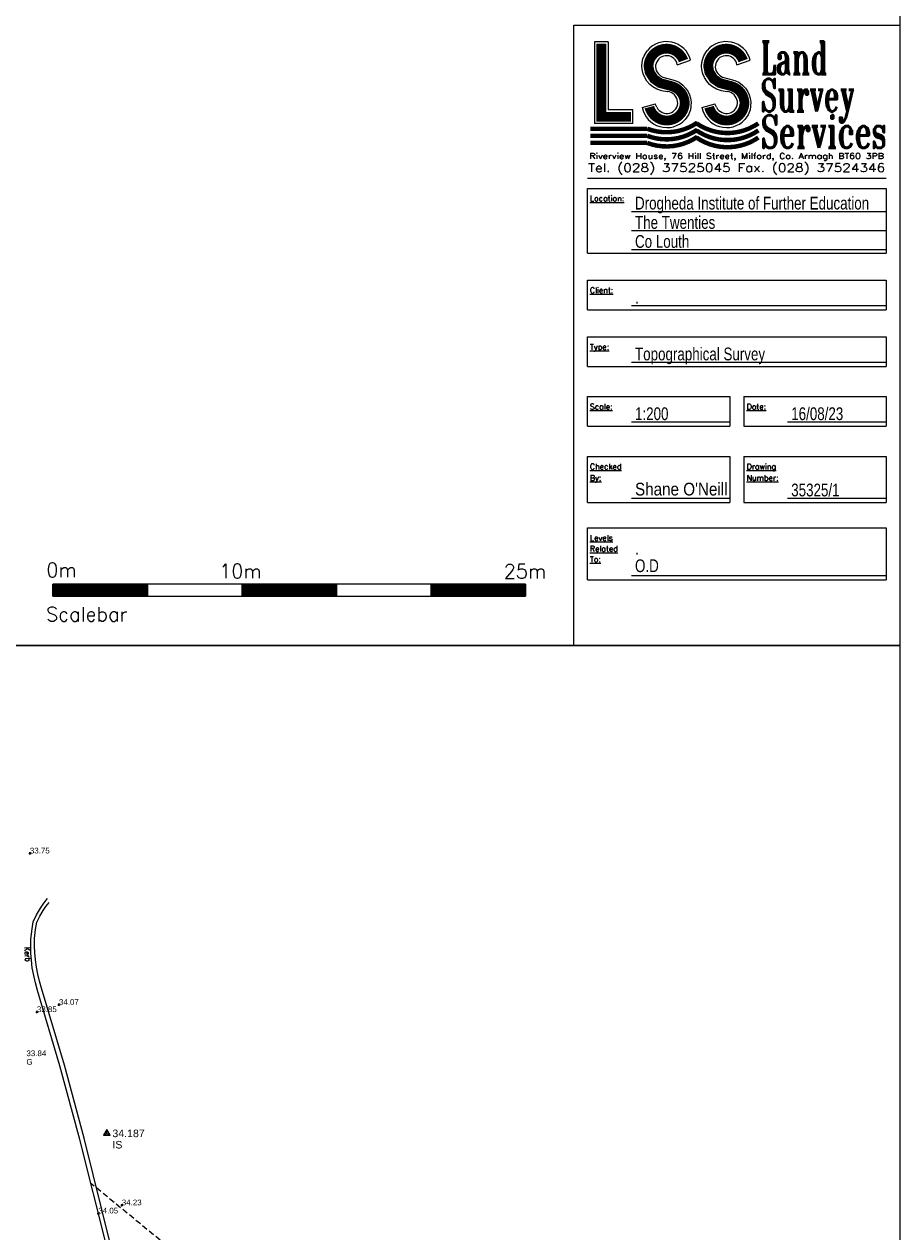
# Model space of a CAD drawing. Extents: x 708194 to 708420, y 776576 to 776889.
# Tile 24 of 30: x 708374 to 708420, y 776701 to 776765. Entities that reach past the tile are written whole.
import ezdxf
from ezdxf.enums import TextEntityAlignment as Align

# ---------------------------------------------------------------- set-up
doc = ezdxf.new("R2010")
doc.units = 0
doc.header["$LTSCALE"] = 0.15
doc.header["$MEASUREMENT"] = 0
doc.linetypes.add('Dashed', pattern=[3, 2, -1])
doc.layers.get('0').update_dxf_attribs({"linetype": 'CONTINUOUS'})
for name, color, linetype in [('Concrete', 7, 'Dashed'), ('Gulley', 4, 'CONTINUOUS'), ('Kerb', 30, 'CONTINUOUS'), ('Levels', 7, 'CONTINUOUS'), ('SCALEBAR', 7, 'CONTINUOUS'), ('Survey Stations', 1, 'CONTINUOUS'), ('Text', 2, 'CONTINUOUS'), ('TITLE', 7, 'CONTINUOUS'), ('Top of Kerb Line', 2, 'CONTINUOUS')]:
    doc.layers.add(name, color=color, linetype=linetype)
doc.styles.add('AR', font='arial.ttf', dxfattribs={"width": 0.75, "height": 0.9})
doc.styles.add('Default', font='arial.ttf')
doc.styles.add('NORMAL', font='simplex')
doc.styles.add('ROMAND', font='romand', dxfattribs={"oblique": 10, "height": 0.3})
doc.styles.add('ROMANT', font='romant', dxfattribs={"height": 0.6})
doc.styles.get("Standard").update_dxf_attribs({"font": 'ROMANS.SHX', "width": 0.8, "height": 0.3})
doc.styles.add('Station Text', font='arial.ttf')

# ---------------------------------------------------------------- blocks, each defined once
blk = doc.blocks.new('PT_STATION')
at = {"color": 0, "linetype": 'Continuous', "flags": 128}
for points in [[(0, 0.5), (-0.433, -0.25)], [(-0.433, -0.25), (0, 0), (0, 0.5)], [(0.433, -0.25), (0, 0.5)], [(0, 0), (0.433, -0.25)], [(-0.433, -0.25), (0.433, -0.25)]]:
    blk.add_lwpolyline(points, dxfattribs=at)
blk = doc.blocks.new('PT_PLUS')
at = {"color": 0, "linetype": 'Continuous', "flags": 128}
for points in [[(-0.5, 0), (0.5, 0)], [(0, -0.5), (0, 0.5)]]:
    blk.add_lwpolyline(points, dxfattribs=at)
blk = doc.blocks.new('a0-200')
at = {"layer": 'TITLE'}
blk.add_lwpolyline([(0, 0), (0, 156.6), (226.2, 156.6), (226.2, 0), (0, 0)], dxfattribs=at)
blk = doc.blocks.new('tblkn')
at = {"layer": 'TITLE'}
for p, q in [((-22.989, 43.747), (0, 43.747)), ((-22.989, 0), (-22.989, 43.747)), ((0, 43.747), (0, 0)), ((-21.535, 42.568), (-21.535, 36.796)), ((-20.572, 42.568), (-21.535, 42.568)), ((-20.572, 42.568), (-20.572, 37.759)), ((-15.696, 40.946), (-14.755, 41.279)), ((-11.486, 40.946), (-10.545, 41.279)), ((-16.852, 39.59), (-15.821, 39.511)), ((-12.642, 39.59), (-11.611, 39.511)), ((-18.817, 37.759), (-20.572, 37.759)), ((-18.817, 36.796), (-18.817, 37.759)), ((-18.172, 37.942), (-17.236, 38.199)), ((-13.962, 37.942), (-13.026, 38.199)), ((-18.817, 36.796), (-21.535, 36.796)), ((-22.016, 32.96), (-0.973, 32.96)), ((-22.016, 32.229), (-0.973, 32.229)), ((-22.016, 27.666), (-22.016, 32.229)), ((-0.973, 32.229), (-0.973, 27.666)), ((-18.931, 30.61), (-0.973, 30.61)), ((-18.931, 29.26), (-0.973, 29.26)), ((-22.016, 27.666), (-0.973, 27.666)), ((-18.931, 27.91), (-0.973, 27.91)), ((-22.016, 25.764), (-0.973, 25.764)), ((-22.016, 23.671), (-22.016, 25.764)), ((-0.973, 25.764), (-0.973, 23.671)), ((-18.931, 23.971), (-0.973, 23.971)), ((-22.016, 23.671), (-0.973, 23.671)), ((-22.016, 21.769), (-0.973, 21.769)), ((-22.016, 19.676), (-22.016, 21.769)), ((-0.973, 21.769), (-0.973, 19.676)), ((-22.016, 19.676), (-0.973, 19.676)), ((-18.931, 19.976), (-0.973, 19.976)), ((-22.016, 17.557), (-11.987, 17.557)), ((-22.016, 15.464), (-22.016, 17.557)), ((-11.987, 17.557), (-11.987, 15.464)), ((-11.002, 17.557), (-0.973, 17.557)), ((-11.002, 17.557), (-11.002, 15.464)), ((-0.973, 17.557), (-0.973, 15.464)), ((-22.016, 15.464), (-11.987, 15.464)), ((-18.931, 15.764), (-11.987, 15.764)), ((-11.002, 15.464), (-0.973, 15.464)), ((-7.917, 15.764), (-0.973, 15.764)), ((-22.016, 13.337), (-11.987, 13.337)), ((-22.016, 10.087), (-22.016, 13.337)), ((-11.987, 13.337), (-11.987, 10.087)), ((-11.002, 13.337), (-0.973, 13.337)), ((-11.002, 13.337), (-11.002, 10.087)), ((-0.973, 13.337), (-0.973, 10.087)), ((-18.931, 10.387), (-11.987, 10.387)), ((-7.917, 10.387), (-0.973, 10.387)), ((-22.016, 10.087), (-11.987, 10.087)), ((-11.002, 10.087), (-0.973, 10.087)), ((-22.016, 8.302), (-0.973, 8.302)), ((-22.016, 4.636), (-22.016, 8.302)), ((-0.973, 8.302), (-0.973, 4.636)), ((-22.016, 4.636), (-0.973, 4.636)), ((-18.931, 4.936), (-0.973, 4.936)), ((0, 0), (-22.989, 0))]:
    blk.add_line(p, q, dxfattribs=at)
for points, const_width in [([(-21.053, 42.43), (-21.053, 37.277), (-18.955, 37.277)], 0.69), ([(-18.064, 40.818), (-17.755, 40.85)], 0.102), ([(-17.722, 40.844), (-17.645, 40.423), (-17.333, 39.947), (-16.914, 39.655), (-16.109, 39.441)], 0.69), ([(-17.83, 40.909), (-17.643, 40.753)], 0.0565), ([(-13.854, 40.818), (-13.545, 40.85)], 0.102), ([(-13.512, 40.844), (-13.435, 40.423), (-13.123, 39.947), (-12.704, 39.655), (-11.899, 39.441)], 0.69), ([(-13.62, 40.909), (-13.433, 40.753)], 0.0565), ([(-17.821, 36.434), (-21.816, 36.434)], 0.315), ([(-17.821, 35.934), (-21.816, 35.934)], 0.315), ([(-17.821, 35.434), (-21.816, 35.434)], 0.315)]:
    blk.add_lwpolyline(points, dxfattribs=dict(at, const_width=const_width))
for points in [[(-16.408, 39.046), (-16.783, 39.105), (-17.141, 39.225), (-17.412, 39.387), (-17.626, 39.557), (-17.83, 39.779), (-17.992, 40.043), (-18.103, 40.315), (-18.172, 40.614), (-18.188, 40.844), (-18.172, 41.1), (-18.112, 41.364), (-18.027, 41.58), (-17.9, 41.806), (-17.8, 41.954)], [(-12.198, 39.046), (-12.573, 39.105), (-12.931, 39.225), (-13.202, 39.387), (-13.415, 39.557), (-13.62, 39.779), (-13.782, 40.043), (-13.893, 40.315), (-13.962, 40.614), (-13.978, 40.844), (-13.962, 41.1), (-13.902, 41.364), (-13.817, 41.58), (-13.69, 41.806), (-13.589, 41.954)], [(-16.915, 40.193), (-16.915, 40.193), (-16.716, 40.06), (-16.101, 39.902), (-15.853, 39.835), (-15.571, 39.711), (-15.304, 39.512), (-15.105, 39.288), (-14.922, 39.039), (-14.83, 38.831), (-14.756, 38.582), (-14.723, 38.316), (-14.73, 38.025), (-14.772, 37.776), (-14.913, 37.42), (-15.147, 37.074)], [(-12.705, 40.193), (-12.705, 40.193), (-12.506, 40.06), (-11.891, 39.902), (-11.643, 39.835), (-11.361, 39.711), (-11.094, 39.512), (-10.895, 39.288), (-10.712, 39.039), (-10.62, 38.831), (-10.546, 38.582), (-10.513, 38.316), (-10.52, 38.025), (-10.562, 37.776), (-10.703, 37.42), (-10.937, 37.074)], [(-17.128, 37.943), (-17.206, 38.102), (-17.236, 38.199)], [(-12.918, 37.943), (-12.996, 38.102), (-13.026, 38.199)]]:
    blk.add_lwpolyline(points, dxfattribs=at)
for points, const_width in [([(-15.262, 41.239, 0.830422), (-17.722, 40.844)], 0.69), ([(-11.052, 41.239, 0.830422), (-13.512, 40.844)], 0.69), ([(-15.167, 38.248, 0.333025), (-16.109, 39.441)], 0.69), ([(-10.957, 38.248, 0.333025), (-11.899, 39.441)], 0.69), ([(-15.167, 38.248, -0.867628), (-17.66, 37.957)], 0.69), ([(-10.957, 38.248, -0.867628), (-13.45, 37.957)], 0.69), ([(-17.821, 36.434, 0.247108), (-14.279, 36.868)], 0.315), ([(-14.342, 36.815, 0.312889), (-9.976, 36.815)], 0.315), ([(-17.821, 35.934, 0.247108), (-14.279, 36.368)], 0.315), ([(-17.821, 35.434, 0.247108), (-14.279, 35.868)], 0.315), ([(-14.342, 36.315, 0.312889), (-9.976, 36.315)], 0.315), ([(-14.342, 35.815, 0.312889), (-9.976, 35.815)], 0.315)]:
    blk.add_lwpolyline(points, format="xyb", dxfattribs=dict(at, const_width=const_width))
for centre, radius, start, end in [((-16.455, 40.812), 1.764, 15.37366, 139.64848), ((-12.245, 40.812), 1.764, 15.37366, 139.64848), ((-16.455, 40.812), 1.268, 19.72245, 272.39057), ((-12.245, 40.812), 1.268, 19.72245, 272.39057), ((-16.455, 40.812), 0.771, 10.02207, 239.20661), ((-12.245, 40.812), 0.771, 10.02207, 239.20661), ((-16.435, 38.28), 0.771, 205.90519, 86.06912), ((-16.455, 40.812), 1.764, 271.16851, 272.39057), ((-12.225, 38.28), 0.771, 205.90519, 86.06912), ((-12.245, 40.812), 1.764, 271.16851, 272.39057), ((-16.435, 38.28), 1.764, 191.0127, 316.865), ((-12.225, 38.28), 1.764, 191.0127, 316.865)]:
    blk.add_arc(centre, radius, start, end, dxfattribs=at)
for s, height, style, width, p, p2 in [('Land', 2.3, 'ROMANT', 0.538931, (-9.8, 40.275), (-5.078, 40.275)), ('Survey', 2.3, 'ROMANT', 0.524872, (-9.8, 37.652), (-3.189, 37.652)), ('Services', 2.3, 'ROMANT', 0.586754, (-9.8, 35.082), (-0.932, 35.082)), ('Tel. (028) 37525045 Fax. (028) 37524346', 0.6, 'ROMANT', 1.003027, (-21.984, 33.387), (-1.035, 33.387)), ('Riverview House, 76 Hill Street, Milford, Co. Armagh BT60 3PB', 0.4, 'ROMAND', 1.026595, (-21.89, 34.31), (-1.124, 34.31))]:
    blk.add_text(s, height=height, dxfattribs=dict(at, style=style, width=width)).set_placement(p, p2, align=Align.FIT)
at = {"layer": 'TITLE', "style": 'ROMAND'}
for s, p in [('%%uLocation:', (-21.854, 31.322)), ('%%uClient:', (-21.854, 24.847)), ('%%uType:', (-21.854, 20.852)), ('%%uScale:', (-21.854, 16.64)), ('%%uDate:', (-10.802, 16.64)), ('%%uChecked', (-21.854, 12.42)), ('%%uDrawing', (-10.802, 12.42)), ('%%uBy:', (-21.854, 11.618)), ('%%uNumber:', (-10.802, 11.618)), ('%%uLevels', (-21.854, 7.385)), ('%%uRelated', (-21.854, 6.626)), ('%%uTo:', (-21.854, 5.881))]:
    blk.add_text(s, height=0.4, dxfattribs=at).set_placement(p)
at = {"layer": 'TITLE', "style": 'AR', "width": 0.75}
for tag, p in [('LOCATION-1', (-18.674, 30.738)), ('LOCATION-2', (-18.674, 29.376)), ('LOCATION-3', (-18.674, 28.038)), ('CLIENT', (-18.674, 24.1)), ('TOPOGRAPHICAL_SURVEY', (-18.674, 20.105)), ('SCALE', (-18.674, 15.893)), ('DATE', (-7.659, 15.893)), ('DRAWING-NUMBER', (-7.659, 10.516)), ('LEVEL-RELATE', (-18.674, 6.396)), ('LEVEL-RELATE', (-18.674, 5.175))]:
    blk.add_attdef(tag, p, '', height=0.9, dxfattribs=at)
at = {"layer": 'TITLE', "style": 'AR', "width": 0.856952}
blk.add_attdef('CHECKED-BY', text='', height=0.9, dxfattribs=at).set_placement((-18.674, 10.578), (-12.149, 10.578), align=Align.FIT)
blk = doc.blocks.new('scalebar')
at = {"layer": 'SCALEBAR'}
h = blk.add_hatch(dxfattribs=at)
h.set_pattern_fill('ANSI31', color=256, scale=0.5, style=0)
h.set_pattern_definition([(14.036243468, (-105065.588642, -72343.964248), (-0.044194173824, 0.011048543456), [])])
h.paths.add_polyline_path([(0, 0.625), (5, 0.625), (5, 0), (0, 0)])
h = blk.add_hatch(dxfattribs=at)
h.set_pattern_fill('ANSI31', color=256, scale=0.5, style=0)
h.set_pattern_definition([(14.036243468, (-105055.588642, -72343.964248), (-0.044194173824, 0.011048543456), [])])
h.paths.add_polyline_path([(10, 0.625), (15, 0.625), (15, 0), (10, 0)])
h = blk.add_hatch(dxfattribs=at)
h.set_pattern_fill('ANSI31', color=256, scale=0.5, style=0)
h.set_pattern_definition([(14.036243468, (-105045.588642, -72343.964248), (-0.044194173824, 0.011048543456), [])])
h.paths.add_polyline_path([(20, 0.625), (25, 0.625), (25, 0), (20, 0)])
for p, q in [((25, 0.625), (0, 0.625)), ((0, 0.625), (5, 0.625)), ((0, 0.625), (0, 0)), ((0, 0), (0, 0.625)), ((0, 0), (25, 0)), ((5, 0), (0, 0)), ((5, 0.625), (5, 0)), ((5, 0.625), (5, 0)), ((10, 0.625), (10, 0)), ((15, 0.625), (15, 0)), ((20, 0.625), (20, 0)), ((25, 0.625), (25, 0))]:
    blk.add_line(p, q, dxfattribs=at)
at = {"layer": 'SCALEBAR', "style": 'NORMAL'}
for s, p in [('0m', (-0.342, 1.005)), ('10m', (8.795, 0.945)), ('25m', (23.845, 0.934)), ('Scalebar', (-0.356, -1.338))]:
    blk.add_text(s, height=0.7495, dxfattribs=at).set_placement(p)

msp = doc.modelspace()

# ---------------------------------------------------------------- linework, layer by layer
at = {"layer": 'Concrete'}
msp.add_lwpolyline([(708400.176, 776642.439), (708392.037, 776640.119), (708390.919, 776645.745), (708388.955, 776654.753), (708387.255, 776664.123), (708390.181, 776668.687), (708388.359, 776678.443), (708387.18, 776684.383), (708385.743, 776691.178), (708384.097, 776698.502), (708377.653, 776703.789)], dxfattribs=at)
at = {"layer": 'Kerb', "flags": 128}
msp.add_lwpolyline([(708378.502, 776700.435), (708377.067, 776706.102), (708376.017, 776710.012), (708374.838, 776713.993), (708374.723, 776714.384), (708374.629, 776714.78), (708374.557, 776715.181), (708374.506, 776715.585), (708374.479, 776715.956), (708374.47, 776716.327), (708374.479, 776716.699), (708374.542, 776717.243), (708374.593, 776717.611), (708374.778, 776717.988), (708374.994, 776718.349), (708375.172, 776718.602), (708375.366, 776718.844)], dxfattribs=at)
at = {"layer": 'Top of Kerb Line', "flags": 128}
msp.add_lwpolyline([(708378.707, 776700.484), (708377.306, 776706.175), (708376.255, 776710.034), (708375.043, 776714.103), (708374.941, 776714.473), (708374.854, 776714.847), (708374.784, 776715.224), (708374.731, 776715.604), (708374.695, 776715.98), (708374.674, 776716.357), (708374.67, 776716.735), (708374.723, 776717.215), (708374.804, 776717.599), (708374.952, 776717.919), (708375.131, 776718.224), (708375.28, 776718.435), (708375.443, 776718.634)], dxfattribs=at)

# ---------------------------------------------------------------- block references
at = {"layer": 'Levels', "xscale": 0.12, "yscale": 0.12, "zscale": 0.12}
for p in [(708374.428, 776721.233), (708375.967, 776713.231), (708374.801, 776712.846), (708378.047, 776702.199), (708379.29, 776702.63)]:
    msp.add_blockref('PT_PLUS', p, dxfattribs=at)
at = {"layer": 'Survey Stations', "xscale": 0.4, "yscale": 0.4, "zscale": 0.4}
msp.add_blockref('PT_STATION', (708378.492, 776706.433), dxfattribs=at)
at = {"layer": 'Text'}
for name, p in [('a0-200', (708194.236, 776732.226)), ('scalebar', (708375.64, 776734.844)), ('a0-200', (708194.236, 776575.626))]:
    msp.add_blockref(name, p, dxfattribs=at)
ref = msp.add_blockref('tblkn', (708420.436, 776732.226), dxfattribs=dict(at, xscale=0.75, yscale=0.75, zscale=0.75))
ref.add_attrib('LOCATION-1', 'Drogheda Institute of Further Education ', (708406.43, 776755.28), dxfattribs={"layer": 'TITLE', "height": 0.675, "style": 'AR', "width": 0.75})
ref.add_attrib('LOCATION-2', 'The Twenties ', (708406.43, 776754.258), dxfattribs={"layer": 'TITLE', "height": 0.675, "style": 'AR', "width": 0.75})
ref.add_attrib('LOCATION-3', 'Co Louth ', (708406.43, 776753.255), dxfattribs={"layer": 'TITLE', "height": 0.675, "style": 'AR', "width": 0.75})
ref.add_attrib('CLIENT', '.', (708406.43, 776750.301), dxfattribs={"layer": 'TITLE', "height": 0.675, "style": 'AR', "width": 0.75})
ref.add_attrib('SCALE', '1:200', (708406.43, 776744.146), dxfattribs={"layer": 'TITLE', "height": 0.675, "style": 'AR', "width": 0.75})
ref.add_attrib('DATE', '16/08/23', (708414.691, 776744.146), dxfattribs={"layer": 'TITLE', "height": 0.675, "style": 'AR', "width": 0.75})
ref.add_attrib('CHECKED-BY', "Shane O'Neill", dxfattribs={"layer": 'TITLE', "height": 0.675, "style": 'AR', "width": 0.853099}).set_placement((708406.43, 776740.16), (708411.324, 776740.16), align=Align.FIT)
ref.add_attrib('DRAWING-NUMBER', '35325/1', (708414.691, 776740.113), dxfattribs={"layer": 'TITLE', "height": 0.675, "style": 'AR', "width": 0.75})
ref.add_attrib('LEVEL-RELATE', '.', (708406.43, 776737.024), dxfattribs={"layer": 'TITLE', "height": 0.675, "style": 'AR', "width": 0.75})
ref.add_attrib('LEVEL-RELATE', 'O.D', (708406.43, 776736.108), dxfattribs={"layer": 'TITLE', "height": 0.675, "style": 'AR', "width": 0.75})
ref.add_attrib('TOPOGRAPHICAL_SURVEY', 'Topographical Survey', (708406.43, 776747.305), dxfattribs={"layer": 'TITLE', "height": 0.675, "style": 'AR', "width": 0.75})

# ---------------------------------------------------------------- texts
at = {"layer": 'Gulley', "style": 'Default'}
for s, p in [('33.84', (708374.245, 776710.666)), ('G', (708374.245, 776710.216))]:
    msp.add_text(s, height=0.3, dxfattribs=at).set_placement(p, align=Align.MIDDLE_LEFT)
at = {"layer": 'Levels', "style": 'Default'}
for s, p in [('33.75', (708374.428, 776721.233)), ('33.85', (708374.801, 776712.846)), ('34.07', (708375.967, 776713.231)), ('34.23', (708379.29, 776702.63)), ('34.05', (708378.047, 776702.199))]:
    msp.add_text(s, height=0.3, dxfattribs=at).set_placement(p)
at = {"layer": 'Survey Stations', "style": 'Station Text'}
for s, p in [('34.187', (708378.792, 776706.433)), ('IS', (708378.792, 776705.833))]:
    msp.add_text(s, height=0.4, dxfattribs=at).set_placement(p, align=Align.MIDDLE_LEFT)
at = {"layer": 'Text', "width": 0.8}
msp.add_text('Kerb', height=0.3, rotation=274.00112, dxfattribs=at).set_placement((708374.132, 776716.273))

doc.saveas('drawing.dxf')
